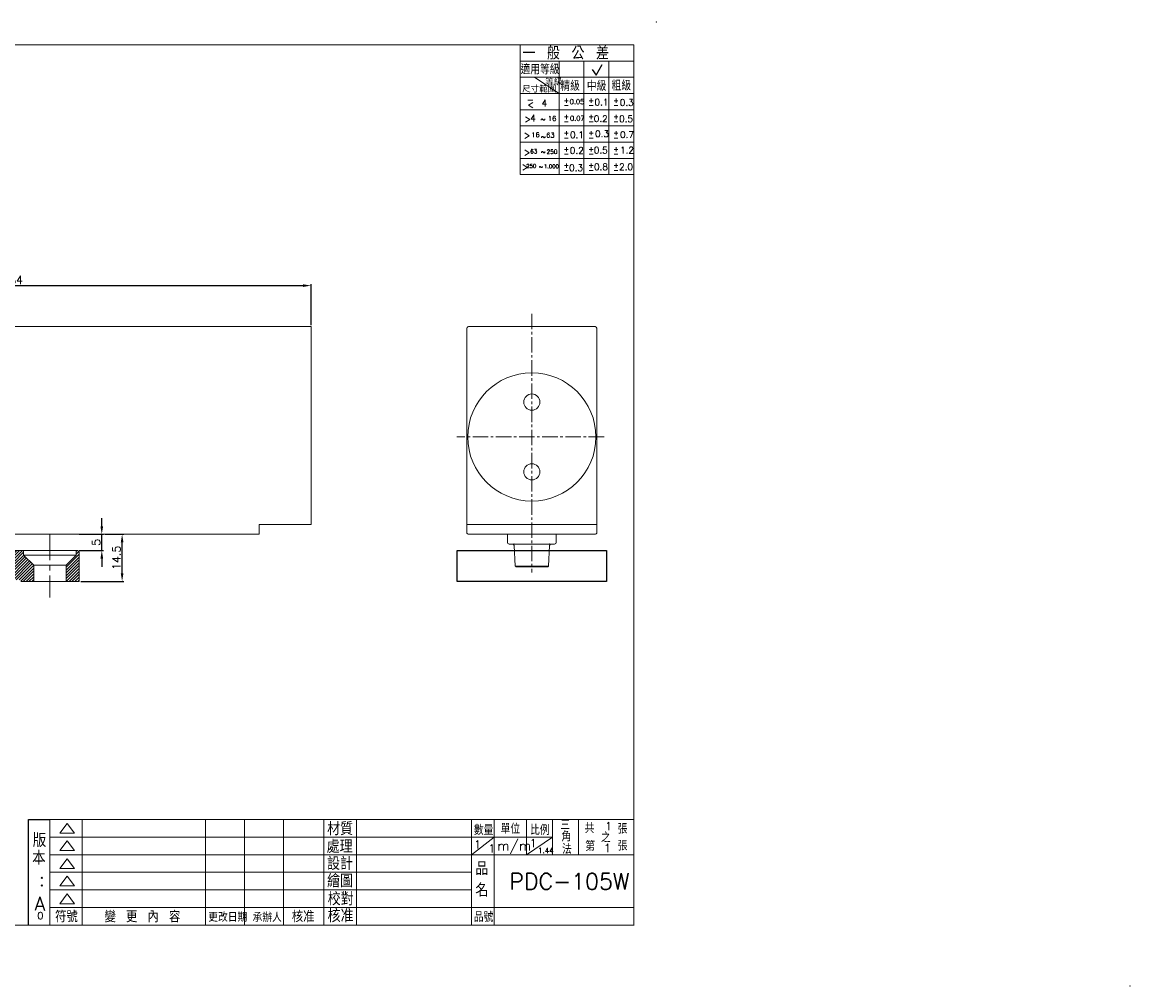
# Model space of a CAD drawing. Extents: x -2045 to 651, y 128 to 888.
# Tile 4 of 9: x -1223 to -882, y 130 to 427. Entities that reach past the tile are written whole.
import ezdxf

# ---------------------------------------------------------------- set-up
doc = ezdxf.new("R2010")
doc.units = 0
doc.header["$LTSCALE"] = 0.5
doc.header["$MEASUREMENT"] = 0
doc.linetypes.add('CENTER', pattern=[50.8, 31.75, -6.35, 6.35, -6.35])
doc.linetypes.add('CENTER2', pattern=[28.575, 19.05, -3.175, 3.175, -3.175])
doc.layers.get('0').update_dxf_attribs({"linetype": 'CONTINUOUS'})
doc.layers.get('DEFPOINTS').update_dxf_attribs({"linetype": 'CONTINUOUS'})
for name, color, linetype, lineweight in [('\\M+5CCEE\\M+5B3E4\\M+5CFDF', 4, 'CONTINUOUS', 15), ('\\M+5CFB8\\M+5CAB5\\M+5CFDF', 2, 'CONTINUOUS', 15), ('\\M+5D6D0\\M+5D0C4\\M+5CFDF', 1, 'CENTER', 15)]:
    doc.layers.add(name, color=color, linetype=linetype, lineweight=lineweight)
doc.layers.add('CENTER', color=3, linetype='CENTER2')
doc.layers.add('DIM', color=1, linetype='CONTINUOUS')
doc.styles.add('007', font='txt.shx', dxfattribs={"bigfont": 'chineset.shx'})
doc.styles.get("Standard").update_dxf_attribs({"font": 'txt.shx', "bigfont": 'chineset.shx'})
doc.dimstyles.new('A4', dxfattribs={"dimtxt": 2.5, "dimasz": 2.5, "dimexe": 0.5, "dimexo": 0.5, "dimgap": 0.5, "dimtad": 1, "dimdsep": 46, "dimtxsty": '007', "dimcen": 2.5, "dimclrd": 3, "dimclre": 3, "dimclrt": 3, "dimazin": 2, "dimtfac": 1, "dimtmove": 0, "dimatfit": 3, "dimfxl": 0, "dimtolj": 1, "dimtzin": 0, "dimlwd": -1, "dimlwe": -1, "dimarcsym": 0})

# ---------------------------------------------------------------- blocks, each defined once
blk = doc.blocks.new('A$C06CF1163')
at = {"color": 0}
for p, q in [((99.97, 42.57), (106.5, 42.57)), ((99.97, 10), (99.97, 42.57))]:
    blk.add_line(p, q, dxfattribs=at)
for s, p in [('版', (101.21, 34.06)), ('本 ', (101.02, 28.61)), (':', (103.15, 22.02)), ('A', (101.76, 14.49))]:
    blk.add_text(s, height=4.2, dxfattribs=at).set_placement(p)
blk = doc.blocks.new('1')
for p, q in [((398.43, 277.62), (400.25, 280.97)), ((397.24, 279.43), (398.43, 277.62))]:
    blk.add_line(p, q)
blk = doc.blocks.new('*D10')
at = {"color": 3}
for p, q in [((-1198.45, 271.98), (-1198.45, 274.48)), ((-1205.45, 269.48), (-1197.95, 269.48)), ((-1198.45, 264.48), (-1198.45, 269.48)), ((-1205.45, 264.48), (-1197.95, 264.48)), ((-1198.45, 261.98), (-1198.45, 259.48))]:
    blk.add_line(p, q, dxfattribs=at)
for points in [[(-1198.86, 271.98), (-1198.03, 271.98), (-1198.45, 269.48)], [(-1198.86, 261.98), (-1198.03, 261.98), (-1198.45, 264.48)]]:
    blk.add_solid(points, dxfattribs=at)
at = {"layer": 'DEFPOINTS', "color": 0}
for p in [(-1205.95, 269.48), (-1198.45, 269.48), (-1205.95, 264.48)]:
    blk.add_point(p, dxfattribs=at)
at = {"color": 3, "insert": (-1200.2, 266.98), "char_height": 2.5, "attachment_point": 5, "rotation": 90, "style": '007'}
blk.add_mtext('\\A1;5', dxfattribs=at)
blk = doc.blocks.new('*D11')
at = {"color": 3}
for p, q in [((-1197.45, 269.48), (-1191.68, 269.48)), ((-1192.18, 257.48), (-1192.18, 266.98)), ((-1204.95, 254.98), (-1191.68, 254.98))]:
    blk.add_line(p, q, dxfattribs=at)
for points in [[(-1192.59, 266.98), (-1191.76, 266.98), (-1192.18, 269.48)], [(-1192.59, 257.48), (-1191.76, 257.48), (-1192.18, 254.98)]]:
    blk.add_solid(points, dxfattribs=at)
at = {"layer": 'DEFPOINTS', "color": 0}
for p in [(-1197.95, 269.48), (-1192.18, 269.48), (-1205.45, 254.98)]:
    blk.add_point(p, dxfattribs=at)
at = {"color": 3, "insert": (-1193.93, 262.23), "char_height": 2.5, "attachment_point": 5, "rotation": 90, "style": '007'}
blk.add_mtext('\\A1;14.5', dxfattribs=at)
blk = doc.blocks.new('*D13')
at = {"color": 3}
for p, q in [((-1317.95, 329.98), (-1317.95, 346.62)), ((-1315.45, 346.12), (-1136.45, 346.12)), ((-1133.95, 333.98), (-1133.95, 346.62))]:
    blk.add_line(p, q, dxfattribs=at)
for points in [[(-1315.45, 346.54), (-1315.45, 345.71), (-1317.95, 346.12)], [(-1136.45, 346.54), (-1136.45, 345.71), (-1133.95, 346.12)]]:
    blk.add_solid(points, dxfattribs=at)
at = {"layer": 'DEFPOINTS', "color": 0}
for p in [(-1133.95, 346.12), (-1133.95, 333.48), (-1317.95, 329.48)]:
    blk.add_point(p, dxfattribs=at)
at = {"color": 3, "insert": (-1225.95, 347.87), "char_height": 2.5, "attachment_point": 5, "style": '007'}
blk.add_mtext('\\A1;184', dxfattribs=at)

msp = doc.modelspace()

# ---------------------------------------------------------------- hatches: boundary and pattern name
at = {"layer": '\\M+5CCEE\\M+5B3E4\\M+5CFDF', "ltscale": 20}
h = msp.add_hatch(dxfattribs=at)
h.set_pattern_fill('ANSI31', color=0, scale=5, style=0)
h.set_pattern_definition([(45, (-4714.49103, 3380.7851), (-0.44194174, 0.44194174), [])])
h.paths.add_polyline_path([(-1305.449, 259.981), (-1308.549, 263.081), (-1308.549, 264.481), (-1308.949, 264.481, 0.4142136), (-1309.449, 263.981), (-1309.449, 254.981), (-1305.449, 254.981)])
h.paths.add_polyline_path([(-1289.449, 264.181), (-1289.749, 264.481), (-1292.349, 264.481), (-1292.349, 263.081), (-1295.449, 259.981), (-1295.449, 254.981), (-1291.449, 254.981), (-1291.449, 255.481), (-1267.449, 255.481), (-1267.449, 256.981, 0.4142136), (-1267.949, 257.481), (-1288.949, 257.481, -0.4142136), (-1289.449, 257.981)])
h.paths.add_polyline_path([(-1246.949, 257.481, 0.4142136), (-1247.449, 256.981), (-1247.449, 255.481), (-1223.449, 255.481), (-1223.449, 254.981), (-1219.449, 254.981), (-1219.449, 259.981), (-1222.549, 263.081), (-1222.549, 264.481), (-1225.149, 264.481), (-1225.449, 264.181), (-1225.449, 257.981, -0.4142136), (-1225.949, 257.481)])
h.paths.add_polyline_path([(-1205.449, 263.981, 0.4142136), (-1205.949, 264.481), (-1206.349, 264.481), (-1206.349, 263.081), (-1209.449, 259.981), (-1209.449, 254.981), (-1205.449, 254.981)])

# ---------------------------------------------------------------- linework, layer by layer
at = {"color": 0, "lineweight": 20}
for p, q in [((-1034.466, 420.32), (-1440.466, 420.32)), ((-1034.466, 420.32), (-1440.466, 420.32)), ((-1069.466, 420.32), (-1069.466, 380.32)), ((-1034.466, 420.32), (-1069.466, 420.32)), ((-1034.466, 420.32), (-1069.466, 420.32)), ((-1069.466, 420.32), (-1069.466, 380.32)), ((-1034.466, 420.32), (-1069.466, 420.32)), ((-1034.466, 420.32), (-1069.466, 420.32)), ((-1034.466, 148.889), (-1034.466, 420.32)), ((-1034.466, 380.32), (-1034.466, 420.32)), ((-1034.466, 148.889), (-1034.466, 420.32)), ((-1034.466, 380.32), (-1034.466, 420.32)), ((-1069.466, 415.32), (-1034.466, 415.32)), ((-1069.466, 415.32), (-1034.466, 415.32)), ((-1057.466, 415.32), (-1057.466, 380.32)), ((-1057.466, 415.32), (-1057.466, 380.32)), ((-1049.806, 415.32), (-1049.806, 380.32)), ((-1049.806, 415.32), (-1049.806, 380.32)), ((-1042.146, 415.32), (-1042.146, 380.32)), ((-1042.146, 415.32), (-1042.146, 380.32)), ((-1069.466, 410.32), (-1034.466, 410.32)), ((-1069.466, 410.32), (-1034.466, 410.32)), ((-1064.996, 410.309), (-1057.466, 405.32)), ((-1064.996, 410.309), (-1057.466, 405.32)), ((-1069.466, 405.32), (-1034.466, 405.32)), ((-1069.466, 405.32), (-1034.466, 405.32)), ((-1069.466, 400.32), (-1034.466, 400.32)), ((-1069.466, 400.32), (-1034.466, 400.32)), ((-1069.466, 395.32), (-1034.466, 395.32)), ((-1069.466, 395.32), (-1034.466, 395.32)), ((-1069.466, 390.32), (-1034.466, 390.32)), ((-1069.466, 390.32), (-1034.466, 390.32)), ((-1069.466, 385.32), (-1034.466, 385.32)), ((-1069.466, 385.32), (-1034.466, 385.32)), ((-1069.466, 380.32), (-1034.466, 380.32)), ((-1069.466, 380.32), (-1034.466, 380.32)), ((-1133.949, 333.481), (-1298.949, 333.481)), ((-1085.871, 269.88), (-1085.871, 332.981)), ((-1046.371, 333.481), (-1085.374, 333.481)), ((-1045.871, 269.881), (-1045.871, 332.981)), ((-1133.949, 299.484), (-1133.949, 317.984)), ((-1133.949, 299.484), (-1133.949, 317.984)), ((-1133.949, 299.484), (-1133.949, 317.984)), ((-1133.949, 299.484), (-1133.949, 317.984)), ((-1133.987, 307.734), (-1133.949, 307.695)), ((-1133.987, 307.734), (-1133.949, 307.695)), ((-1133.949, 272.481), (-1149.949, 272.481)), ((-1239.349, 269.481), (-1149.949, 269.481)), ((-1213.633, 269.483), (-1213.635, 269.481)), ((-1213.633, 269.483), (-1213.635, 269.481)), ((-1034.466, 149.025), (-1034.466, 187.025)), ((-1034.466, 149.025), (-1034.466, 187.025)), ((-1214.466, 181.597), (-1034.466, 181.597)), ((-1214.466, 149.025), (-1214.466, 181.597)), ((-1214.466, 181.597), (-1034.466, 181.597)), ((-1214.466, 149.025), (-1214.466, 181.597)), ((-1204.466, 149.025), (-1204.466, 181.597)), ((-1204.466, 149.025), (-1204.466, 181.597)), ((-1166.466, 149.025), (-1166.466, 181.597)), ((-1166.466, 149.025), (-1166.466, 181.597)), ((-1154.466, 149.025), (-1154.466, 181.597)), ((-1154.466, 149.025), (-1154.466, 181.597)), ((-1142.466, 149.025), (-1142.466, 181.597)), ((-1142.466, 149.025), (-1142.466, 181.597)), ((-1129.966, 149.025), (-1129.966, 181.597)), ((-1129.966, 149.025), (-1129.966, 181.597)), ((-1119.966, 149.025), (-1119.966, 181.597)), ((-1119.966, 149.025), (-1119.966, 181.597)), ((-1084.466, 149.025), (-1084.466, 181.597)), ((-1084.466, 149.025), (-1084.466, 181.597)), ((-1077.466, 149.025), (-1077.466, 181.597)), ((-1077.466, 149.025), (-1077.466, 181.597)), ((-1067.466, 170.741), (-1067.466, 181.597)), ((-1067.466, 170.741), (-1067.466, 181.597)), ((-1059.466, 170.741), (-1059.466, 181.597)), ((-1059.466, 170.741), (-1059.466, 181.597)), ((-1051.466, 170.741), (-1051.466, 181.597)), ((-1051.466, 170.741), (-1051.466, 181.597)), ((-1209.106, 180.388), (-1211.356, 177.388)), ((-1209.106, 180.388), (-1211.356, 177.388)), ((-1206.856, 177.388), (-1209.106, 180.388)), ((-1206.856, 177.388), (-1209.106, 180.388)), ((-1214.466, 176.169), (-1059.466, 176.169)), ((-1214.466, 176.169), (-1059.466, 176.169)), ((-1211.356, 177.388), (-1206.856, 177.388)), ((-1211.356, 177.388), (-1206.856, 177.388)), ((-1209.106, 175.054), (-1211.356, 172.054)), ((-1209.106, 175.054), (-1211.356, 172.054)), ((-1206.856, 172.054), (-1209.106, 175.054)), ((-1206.856, 172.054), (-1209.106, 175.054)), ((-1077.466, 176.169), (-1084.466, 170.741)), ((-1077.466, 176.169), (-1084.466, 170.741)), ((-1059.466, 176.169), (-1067.466, 170.741)), ((-1059.466, 176.169), (-1067.466, 170.741)), ((-1211.356, 172.054), (-1206.856, 172.054)), ((-1211.356, 172.054), (-1206.856, 172.054)), ((-1214.466, 170.741), (-1034.466, 170.741)), ((-1214.466, 170.741), (-1034.466, 170.741)), ((-1209.106, 169.499), (-1211.356, 166.499)), ((-1209.106, 169.499), (-1211.356, 166.499)), ((-1206.856, 166.499), (-1209.106, 169.499)), ((-1206.856, 166.499), (-1209.106, 169.499)), ((-1084.466, 165.309), (-1214.466, 165.309)), ((-1084.466, 165.309), (-1214.466, 165.309)), ((-1211.356, 166.499), (-1206.856, 166.499)), ((-1211.356, 166.499), (-1206.856, 166.499)), ((-1209.106, 164.165), (-1211.356, 161.165)), ((-1209.106, 164.165), (-1211.356, 161.165)), ((-1206.856, 161.165), (-1209.106, 164.165)), ((-1206.856, 161.165), (-1209.106, 164.165)), ((-1211.356, 161.165), (-1206.856, 161.165)), ((-1211.356, 161.165), (-1206.856, 161.165)), ((-1084.466, 159.881), (-1214.466, 159.881)), ((-1209.106, 158.634), (-1211.356, 155.634)), ((-1209.106, 158.634), (-1211.356, 155.634)), ((-1206.856, 155.634), (-1209.106, 158.634)), ((-1206.856, 155.634), (-1209.106, 158.634)), ((-1034.466, 154.453), (-1214.466, 154.453)), ((-1034.466, 154.453), (-1214.466, 154.453)), ((-1211.356, 155.634), (-1206.856, 155.634)), ((-1211.356, 155.634), (-1206.856, 155.634)), ((-1440.466, 149.025), (-1034.466, 149.025)), ((-1440.466, 149.025), (-1034.466, 149.025))]:
    msp.add_line(p, q, dxfattribs=at)
at = {"color": 0, "linetype": 'Continuous', "lineweight": 20}
for p, q in [((-1133.949, 333.481), (-1133.949, 272.481)), ((-1149.949, 269.481), (-1149.949, 272.481)), ((-1045.871, 272.481), (-1085.871, 272.481)), ((-1046.271, 269.481), (-1085.501, 269.481)), ((-1071.846, 266.481), (-1072.871, 266.481)), ((-1058.871, 266.481), (-1059.897, 266.481)), ((-1071.015, 259.681), (-1071.346, 266.007)), ((-1060.396, 266.007), (-1060.728, 259.681)), ((-1070.804, 259.599), (-1071.015, 259.799)), ((-1071.015, 259.681), (-1060.728, 259.681)), ((-1060.938, 259.481), (-1060.728, 259.681)), ((-1060.938, 259.481), (-1070.804, 259.481))]:
    msp.add_line(p, q, dxfattribs=at)
at = {"color": 0, "lineweight": 20, "ltscale": 20}
for p, q in [((-1073.371, 269.481), (-1073.371, 266.981)), ((-1059.897, 266.481), (-1071.846, 266.481)), ((-1071.51, 266.481), (-1071.371, 266.481)), ((-1071.364, 266.34), (-1071.371, 266.481)), ((-1060.379, 266.34), (-1060.371, 266.481)), ((-1060.233, 266.481), (-1060.371, 266.481)), ((-1058.371, 269.481), (-1058.371, 266.981))]:
    msp.add_line(p, q, dxfattribs=at)
msp.add_lwpolyline([(-1088.871, 264.481), (-1042.871, 264.481), (-1042.871, 254.981), (-1088.871, 254.981)], close=True)
at = {"color": 0, "lineweight": 20}
for centre, radius in [((-1065.871, 299.484), 19.75), ((-1065.871, 310.234), 2.5), ((-1065.871, 310.234), 2.5), ((-1065.871, 288.734), 2.5), ((-1065.871, 288.734), 2.5)]:
    msp.add_circle(centre, radius, dxfattribs=at)
for centre, radius, start, end in [((-1085.371, 332.981), 0.5, 90, 180.0006), ((-1046.371, 332.981), 0.5, 0, 90), ((-1085.471, 269.88), 0.4, 180, 270), ((-1085.471, 269.88), 0.4, 180, 270), ((-1046.271, 269.881), 0.4, 270, 0), ((-1046.271, 269.881), 0.4, 270, 0)]:
    msp.add_arc(centre, radius, start, end, dxfattribs=at)
at = {"color": 0, "lineweight": 20, "ltscale": 20}
for centre, start, end in [((-1072.871, 266.981), 180, 270), ((-1058.871, 266.981), 270, 0)]:
    msp.add_arc(centre, 0.5, start, end, dxfattribs=at)
at = {"color": 0, "linetype": 'Continuous', "lineweight": 20}
for centre, start, end in [((-1071.846, 265.981), 3, 90), ((-1071.846, 265.981), 3, 90), ((-1059.897, 265.981), 90, 177), ((-1059.897, 265.981), 90, 177)]:
    msp.add_arc(centre, 0.5, start, end, dxfattribs=at)
at = {"color": 0, "lineweight": 20}
msp.add_point((-1027.466, 427.32), dxfattribs=at)
msp.add_point((-1027.466, 427.32), dxfattribs=at)
at = {"color": 0, "lineweight": 20, "ltscale": 20}
for p in [(-1071.371, 266.481), (-1071.371, 266.481), (-1060.371, 266.481)]:
    msp.add_point(p, dxfattribs=at)
at = {"lineweight": 18}
msp.add_point((-881.509, 130.32), dxfattribs=at)
msp.add_point((-881.509, 130.32), dxfattribs=at)
at = {"layer": '\\M+5CFB8\\M+5CAB5\\M+5CFDF', "color": 0, "lineweight": 15, "ltscale": 20}
for p, q in [((-1257.449, 264.481), (-1205.949, 264.481)), ((-1222.549, 264.481), (-1222.549, 263.081)), ((-1222.549, 263.081), (-1219.449, 259.981)), ((-1222.549, 263.081), (-1206.349, 263.081)), ((-1206.349, 263.081), (-1209.449, 259.981)), ((-1206.349, 264.481), (-1206.349, 263.081)), ((-1205.449, 263.981), (-1205.449, 254.981)), ((-1219.449, 259.981), (-1209.449, 259.981)), ((-1219.449, 259.981), (-1219.449, 254.981)), ((-1209.449, 259.981), (-1209.449, 254.981)), ((-1223.449, 254.981), (-1205.449, 254.981))]:
    msp.add_line(p, q, dxfattribs=at)
msp.add_arc((-1205.949, 263.981), 0.5, 0, 90, dxfattribs=at)
at = {"layer": '\\M+5D6D0\\M+5D0C4\\M+5CFDF', "color": 0, "ltscale": 0.5}
msp.add_line((-1214.449, 269.481), (-1214.449, 249.981), dxfattribs=at)
at = {"layer": 'CENTER', "color": 0, "lineweight": 20, "ltscale": 0.5}
for p, q in [((-1065.871, 337.416), (-1065.871, 257.742)), ((-1043.613, 299.484), (-1088.955, 299.484)), ((-1043.613, 299.484), (-1088.955, 299.484))]:
    msp.add_line(p, q, dxfattribs=at)

# ---------------------------------------------------------------- block references
at = {"color": 0, "lineweight": 20}
for name, p in [('1', (-1444.466, 133.32)), ('1', (-1444.466, 133.32)), ('A$C06CF1163', (-1320.966, 139.025)), ('A$C06CF1163', (-1320.966, 139.025))]:
    msp.add_blockref(name, p, dxfattribs=at)

# ---------------------------------------------------------------- texts
for s, height, p in [('一 般 公 差', 4, (-1068.782, 415.799)), ('一 般 公 差', 4, (-1068.782, 415.799)), ('適用等級', 3, (-1069.35, 411.258)), ('適用等級', 3, (-1069.35, 411.258)), ('等級', 1.95, (-1061.723, 407.859)), ('等級', 1.95, (-1061.723, 407.859)), ('尺寸範圍', 1.95, (-1068.875, 405.669)), ('尺寸範圍', 1.95, (-1068.875, 405.669)), ('精級', 3, (-1057.078, 406.15)), ('精級', 3, (-1057.078, 406.15)), ('中級', 3, (-1048.897, 406.15)), ('中級', 3, (-1048.897, 406.15)), ('粗級', 3, (-1041.284, 406.263)), ('粗級', 3, (-1041.284, 406.263)), ('-', 2, (-1067.495, 402.465)), ('-', 2, (-1067.495, 402.465)), ('4', 2, (-1062.865, 401.338)), ('4', 2, (-1062.865, 401.338)), ('+', 1.5, (-1056.061, 402.472)), ('+', 1.5, (-1056.061, 402.472)), ('0.05', 1.5, (-1054.195, 402.085)), ('0.05', 1.5, (-1054.195, 402.085)), ('+', 1.5, (-1048.401, 402.472)), ('+', 1.5, (-1048.401, 402.472)), ('0.1', 2, (-1046.539, 401.687)), ('0.1', 2, (-1046.539, 401.687)), ('+', 1.5, (-1040.741, 402.472)), ('+', 1.5, (-1040.741, 402.472)), ('0.3', 2, (-1038.729, 401.561)), ('0.3', 2, (-1038.729, 401.561)), ('<', 2, (-1067.27, 400.881)), ('<', 2, (-1067.27, 400.881)), ('-', 1.5, (-1056.061, 400.947)), ('-', 1.5, (-1056.061, 400.947)), ('-', 1.5, (-1048.401, 400.947)), ('-', 1.5, (-1048.401, 400.947)), ('-', 1.5, (-1040.741, 400.947)), ('-', 1.5, (-1040.741, 400.947)), ('>', 2, (-1068.187, 396.477)), ('>', 2, (-1068.187, 396.477)), ('4', 2, (-1066.353, 396.725)), ('4', 2, (-1066.353, 396.725)), ('~', 1.5, (-1063.217, 396.642)), ('~', 1.5, (-1063.217, 396.642)), ('16', 1.5, (-1060.891, 396.881)), ('16', 1.5, (-1060.891, 396.881)), ('+', 1.5, (-1056.061, 397.472)), ('+', 1.5, (-1056.061, 397.472)), ('-', 1.5, (-1056.061, 395.947)), ('-', 1.5, (-1056.061, 395.947)), ('0.07', 1.5, (-1054.1, 396.928)), ('0.07', 1.5, (-1054.1, 396.928)), ('+', 1.5, (-1048.401, 397.472)), ('+', 1.5, (-1048.401, 397.472)), ('-', 1.5, (-1048.401, 395.947)), ('-', 1.5, (-1048.401, 395.947)), ('0.2', 2, (-1046.77, 396.566)), ('0.2', 2, (-1046.77, 396.566)), ('+', 1.5, (-1040.741, 397.472)), ('+', 1.5, (-1040.741, 397.472)), ('-', 1.5, (-1040.741, 395.947)), ('-', 1.5, (-1040.741, 395.947)), ('0.5', 2, (-1038.934, 396.543)), ('0.5', 2, (-1038.934, 396.543)), ('>', 2, (-1068.392, 391.455)), ('>', 2, (-1068.392, 391.455)), ('16', 1.5, (-1066.021, 391.858)), ('16', 1.5, (-1066.021, 391.858)), ('63', 1.5, (-1061.447, 391.727)), ('63', 1.5, (-1061.447, 391.727)), ('+', 1.5, (-1056.061, 392.472)), ('+', 1.5, (-1056.061, 392.472)), ('0.1', 2, (-1054.119, 391.598)), ('0.1', 2, (-1054.119, 391.598)), ('+', 1.5, (-1048.401, 392.472)), ('+', 1.5, (-1048.401, 392.472)), ('0.3', 2, (-1046.379, 391.933)), ('0.3', 2, (-1046.379, 391.933)), ('+', 1.5, (-1040.741, 392.472)), ('+', 1.5, (-1040.741, 392.472)), ('0.7', 2, (-1038.665, 391.647)), ('0.7', 2, (-1038.665, 391.647)), ('~', 1.5, (-1063.092, 391.264)), ('~', 1.5, (-1063.092, 391.264)), ('-', 1.5, (-1056.061, 390.947)), ('-', 1.5, (-1056.061, 390.947)), ('-', 1.5, (-1048.401, 390.947)), ('-', 1.5, (-1048.401, 390.947)), ('-', 1.5, (-1040.741, 390.947)), ('-', 1.5, (-1040.741, 390.947)), ('>', 2, (-1068.392, 386.227)), ('>', 2, (-1068.392, 386.227)), ('63', 1.3, (-1066.399, 386.854)), ('63', 1.3, (-1066.399, 386.854)), ('~', 1.3, (-1063.014, 386.719)), ('~', 1.3, (-1063.014, 386.719)), ('250', 1.3, (-1061.322, 386.741)), ('250', 1.3, (-1061.322, 386.741)), ('+', 1.5, (-1056.061, 387.472)), ('+', 1.5, (-1056.061, 387.472)), ('-', 1.5, (-1056.061, 385.947)), ('-', 1.5, (-1056.061, 385.947)), ('0.2', 2, (-1054.144, 386.784)), ('0.2', 2, (-1054.144, 386.784)), ('+', 1.5, (-1048.401, 387.472)), ('+', 1.5, (-1048.401, 387.472)), ('-', 1.5, (-1048.401, 385.947)), ('-', 1.5, (-1048.401, 385.947)), ('0.5', 2, (-1046.751, 386.85)), ('0.5', 2, (-1046.751, 386.85)), ('+', 1.5, (-1040.741, 387.472)), ('+', 1.5, (-1040.741, 387.472)), ('-', 1.5, (-1040.741, 385.947)), ('-', 1.5, (-1040.741, 385.947)), ('1.2', 2, (-1038.684, 386.883)), ('1.2', 2, (-1038.684, 386.883)), ('>', 2, (-1069.008, 381.717)), ('>', 2, (-1069.008, 381.717)), ('250', 1.2, (-1067.598, 382.38)), ('250', 1.2, (-1067.598, 382.38)), ('~', 1.2, (-1063.693, 382.138)), ('~', 1.2, (-1063.693, 382.138)), ('1.000', 1.2, (-1062.17, 382.275)), ('1.000', 1.2, (-1062.17, 382.275)), ('+', 1.5, (-1056.061, 382.472)), ('+', 1.5, (-1056.061, 382.472)), ('0.3', 2, (-1054.369, 381.433)), ('0.3', 2, (-1054.369, 381.433)), ('+', 1.5, (-1048.401, 382.472)), ('+', 1.5, (-1048.401, 382.472)), ('0.8', 2, (-1046.712, 381.74)), ('0.8', 2, (-1046.712, 381.74)), ('+', 1.5, (-1040.741, 382.472)), ('+', 1.5, (-1040.741, 382.472)), ('2.0', 2, (-1038.953, 381.743)), ('2.0', 2, (-1038.953, 381.743)), ('-', 1.5, (-1056.061, 380.947)), ('-', 1.5, (-1056.061, 380.947)), ('-', 1.5, (-1048.401, 380.947)), ('-', 1.5, (-1048.401, 380.947)), ('-', 1.5, (-1040.741, 380.947)), ('-', 1.5, (-1040.741, 380.947)), ('材質', 4, (-1128.985, 176.73)), ('材質', 4, (-1128.985, 176.73)), ('三', 3, (-1057.088, 178.443)), ('三', 3, (-1057.088, 178.443)), ('數量', 3, (-1083.737, 176.835)), ('數量', 3, (-1083.737, 176.835)), ('單位', 3, (-1075.51, 177.195)), ('單位', 3, (-1075.51, 177.195)), ('比例', 3, (-1066.389, 176.841)), ('比例', 3, (-1066.389, 176.841)), ('角', 3, (-1056.731, 174.872)), ('角', 3, (-1056.731, 174.872)), ('共', 3, (-1049.576, 177.381)), ('共', 3, (-1049.576, 177.381)), ('之', 3, (-1044.569, 174.528)), ('之', 3, (-1044.569, 174.528)), ('1', 2.5, (-1043.335, 178.306)), ('1', 2.5, (-1043.335, 178.306)), ('張', 3, (-1039.382, 177.212)), ('張', 3, (-1039.382, 177.212)), ('處理', 4, (-1129.126, 171.267)), ('處理', 4, (-1129.126, 171.267)), ('1', 2.5, (-1083.708, 172.663)), ('1', 2.5, (-1083.708, 172.663)), ('m/m', 3, (-1076.583, 172.01)), ('m/m', 3, (-1076.583, 172.01)), ('1', 2.5, (-1066.515, 173.056)), ('1', 2.5, (-1066.515, 173.056)), ('法', 3, (-1056.552, 170.945)), ('法', 3, (-1056.552, 170.945)), ('第', 3, (-1049.398, 171.845)), ('第', 3, (-1049.398, 171.845)), ('張', 3, (-1039.382, 172.03)), ('張', 3, (-1039.382, 172.03)), ('1', 2.5, (-1079.235, 171.4)), ('1', 2.5, (-1079.235, 171.4)), ('1.44', 1.6, (-1063.949, 171.241)), ('1.44', 1.6, (-1063.949, 171.241)), ('1', 2.5, (-1043.656, 171.56)), ('1', 2.5, (-1043.656, 171.56)), ('設計', 4, (-1128.985, 166.012)), ('設計', 4, (-1128.985, 166.012)), ('品', 4, (-1083.284, 164.466)), ('品', 4, (-1083.284, 164.466)), ('繪圖', 4, (-1128.985, 160.656)), ('繪圖', 4, (-1128.985, 160.656)), ('PDC-105W', 5, (-1072.801, 160.014)), ('名', 4, (-1083.284, 157.799)), ('名', 4, (-1083.284, 157.799)), ('校對', 4, (-1128.795, 155.103)), ('校對', 4, (-1128.795, 155.103)), ('符號', 3.5, (-1212.85, 149.909)), ('符號', 3.5, (-1212.85, 149.909)), ('變 更 內 容', 3.5, (-1197.594, 149.901)), ('變 更 內 容', 3.5, (-1197.594, 149.901)), ('核准', 3.5, (-1139.864, 149.915)), ('核准', 3.5, (-1139.864, 149.915)), ('核准', 4, (-1128.829, 149.913)), ('核准', 4, (-1128.829, 149.913)), ('更改日期', 2.5, (-1165.616, 150.109)), ('更改日期', 2.5, (-1165.616, 150.109)), ('承辦人', 2.5, (-1151.948, 150.054)), ('承辦人', 2.5, (-1151.948, 150.054)), ('品號', 3, (-1083.737, 150.041)), ('品號', 3, (-1083.737, 150.041))]:
    msp.add_text(s, height=height, dxfattribs=at).set_placement(p)
at = {"layer": 'DIM', "color": 0, "lineweight": 20, "insert": (-1218.302, 153.065), "char_height": 2.2, "width": 0.7075, "attachment_point": 1}
msp.add_mtext('{\\C7;0}', dxfattribs=at)
msp.add_mtext('{\\C7;0}', dxfattribs=at)

# ---------------------------------------------------------------- dimensions: what is measured, and where the dimension line sits
dim = msp.add_linear_dim(base=(-1133.949, 346.124), p1=(-1317.949, 329.481), p2=(-1133.949, 333.481), dimstyle='A4')
dim.commit()
dim.dimension.update_dxf_attribs({"geometry": '*D13', "text_midpoint": (-1225.949, 347.874)})
for base, p1, p2, picture, middle in [((-1198.448, 269.481), (-1205.949, 264.481), (-1205.949, 269.481), '*D10', (-1200.198, 266.981)), ((-1192.177, 269.481), (-1205.449, 254.981), (-1197.948, 269.481), '*D11', (-1193.927, 262.231))]:
    dim = msp.add_linear_dim(base=base, p1=p1, p2=p2, angle=90, dimstyle='A4')
    dim.commit()
    dim.dimension.update_dxf_attribs({"geometry": picture, "text_midpoint": middle})

doc.saveas('drawing.dxf')
